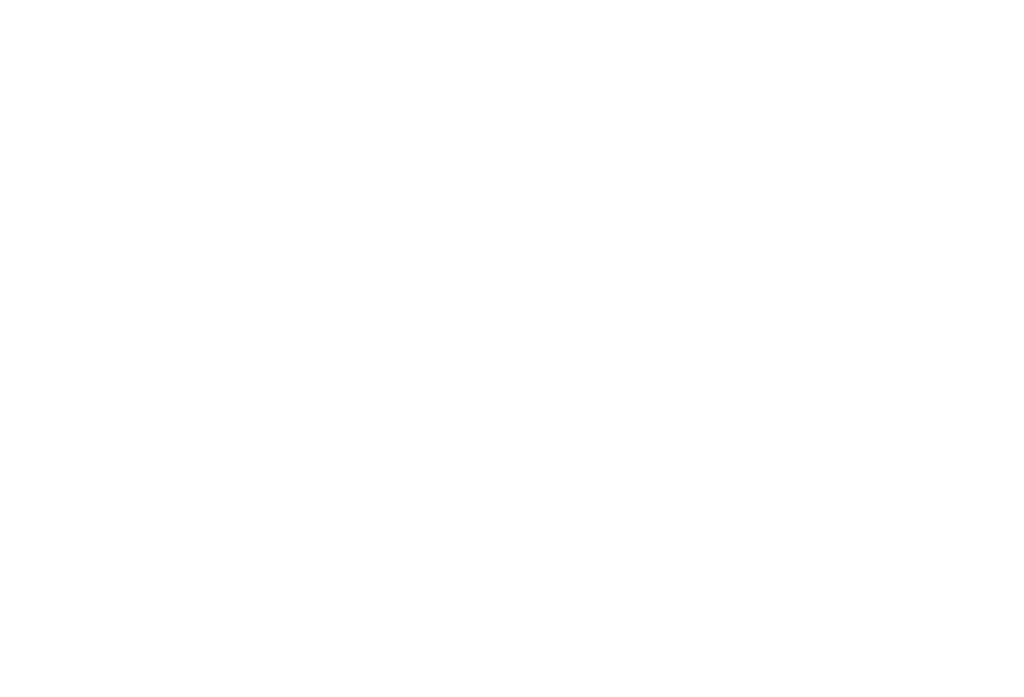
# Model space of a CAD drawing. Header units: millimetres. Extents: x 16720 to 74016, y 25810 to 81213.
# Tile 131 of 256: x 32452 to 32572, y 31841 to 31921. Entities that reach past the tile are written whole.
import ezdxf
from ezdxf import colors
from ezdxf.entities.mleader import LeaderData, LeaderLine
from ezdxf.math import Vec2, Vec3

# ---------------------------------------------------------------- set-up
doc = ezdxf.new("R2010")
doc.units = ezdxf.units.MM
doc.layers.add('_OPISY', color=110, linetype='Continuous', lineweight=9)
doc.styles.add('ROMANS', font='romans.shx', dxfattribs={"width": 0.8, "height": 17})

msp = doc.modelspace()

# ---------------------------------------------------------------- leaders
at = {"layer": '_OPISY'}
ml = msp.add_multileader_mtext('Standard', dxfattribs=at)
ml.set_content('{\\Fsimplex|c238;słupek stalowy do mocowania \\Pbramy przemysłowej }', color=256, style='ROMANS')
ml.set_leader_properties()
ml.build(insert=Vec2(0, 0))
ml.multileader.update_dxf_attribs({"dogleg_length": 4, "arrow_head_size": 6})
ctx = ml.context
ctx.base_point, ctx.char_height, ctx.arrow_head_size, ctx.landing_gap_size, ctx.plane_origin, ctx.plane_x_axis, ctx.plane_y_axis = Vec3(32371.05, 31967.15), 14, 6, 3, Vec3(32845.29, 31615.9), Vec3(1, 0, 0), Vec3(0, 1, 0)
ctx.text_align_type = 2
notes = []
notes.append((ctx, [(1, (1, 1, 0), (32366.47, 31967.15), (1, 0, 0), 4.57, [(0, [(32339.21, 31914.43)], 0, [])])]))
ctx.mtext.insert, ctx.mtext.text_direction, ctx.mtext.flow_direction = Vec3(32374.05, 31976.49), Vec3(1, 0, 0), 5
for ctx, leaders in notes:
    for number, flags, end, landing, length, lines in leaders:
        leader = LeaderData()
        leader.index, (leader.has_last_leader_line, leader.has_dogleg_vector, leader.attachment_direction) = number, flags
        leader.last_leader_point, leader.dogleg_vector, leader.dogleg_length = Vec3(end), Vec3(landing), length
        for number, points, colour, breaks in lines:
            line = LeaderLine()
            line.index, line.vertices, line.color, line.breaks = number, Vec3.list(points), colors.encode_raw_color(colour), breaks
            leader.lines.append(line)
        ctx.leaders.append(leader)

doc.saveas('drawing.dxf')
